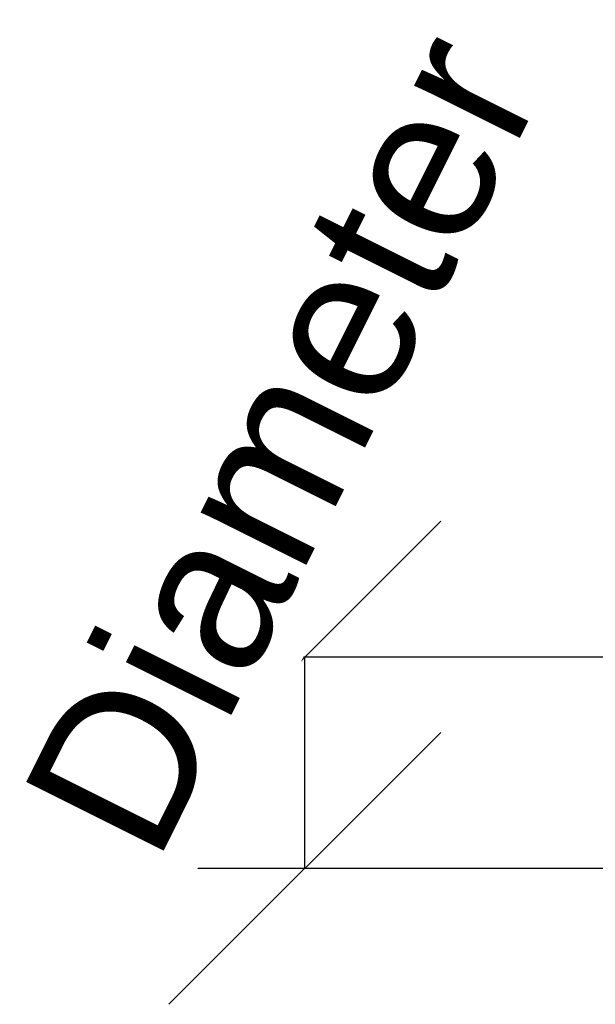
# Model space of a CAD drawing. Header units: millimetres. Extents: x -88 to 22, y -106 to 71.
# Tile 1 of 94: x -88 to -33, y -23 to 71. Entities that reach past the tile are written whole.
import ezdxf

# ---------------------------------------------------------------- set-up
doc = ezdxf.new("R2010")
doc.units = ezdxf.units.MM
doc.styles.add('Arial', font='arial.ttf', dxfattribs={"height": 14.6304})

msp = doc.modelspace()

# ---------------------------------------------------------------- linework, layer by layer
at = {"color": 1, "lineweight": 30}
for p, q in [((-48.024, 22.986), (-73.896, -2.886)), ((-12.192, 10.05), (-73.152, 10.05)), ((-60.96, -10.05), (-60.96, 10.05)), ((-48.024, 2.886), (-73.896, -22.986)), ((-12.192, -10.05), (-73.152, -10.05))]:
    msp.add_line(p, q, dxfattribs=at)

# ---------------------------------------------------------------- next in the draw order: texts
at = {"color": 5, "lineweight": 30, "insert": (-69.707, 33.751, 30.306), "char_height": 14.6304, "width": 99.20583, "attachment_point": 2, "rotation": 63.43495, "line_spacing_factor": 0.941778, "style": 'Arial', "bg_fill": 3, "box_fill_scale": 1.25, "bg_fill_color": 256, "bg_fill_true_color": 13158600, "bg_fill_transparency": 0}
msp.add_mtext('Diameter', dxfattribs=at)

doc.saveas('drawing.dxf')
